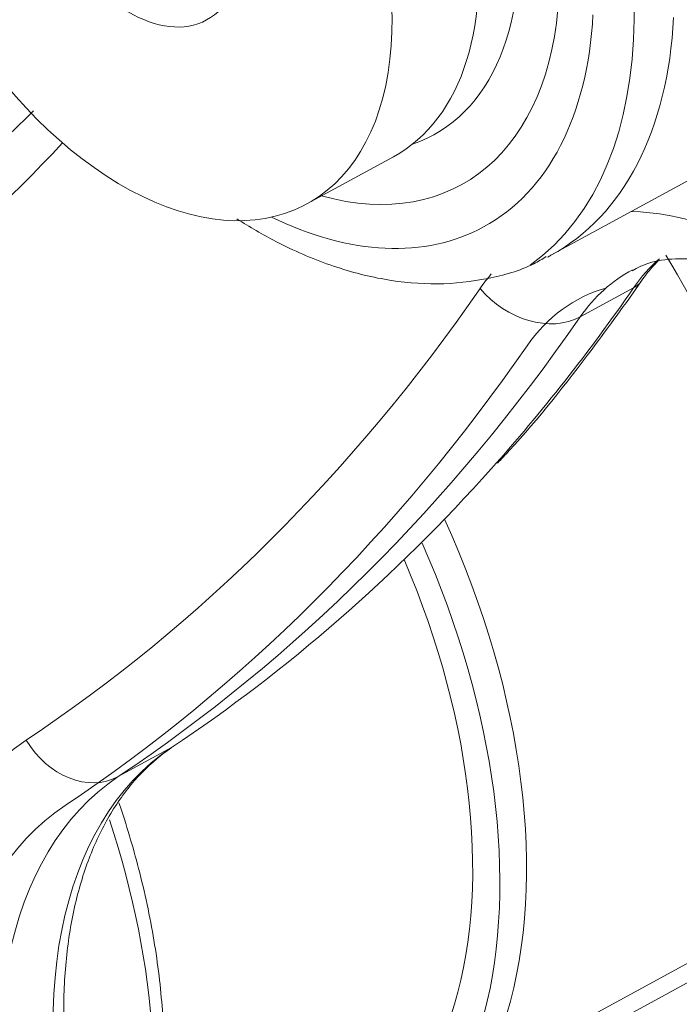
# Model space of a CAD drawing. Header units: millimetres. Extents: x -46 to 5160, y -5105 to -1541.
# Tile 97 of 104: x 5087.97 to 5093.51, y -4748.17 to -4739.9. Entities that reach past the tile are written whole.
import ezdxf

# ---------------------------------------------------------------- set-up
doc = ezdxf.new("R2010")
doc.units = ezdxf.units.MM
doc.header["$LTSCALE"] = 0.3175
doc.layers.add('1轮廓实线层', color=7, linetype='Continuous', lineweight=18)

# ---------------------------------------------------------------- blocks, each defined once
blk = doc.blocks.new('MR10C-1488-Z')
at = {"layer": '1轮廓实线层'}
for p, q in [((5973.4853, -5136.3052), (5976.3216, -5134.7602)), ((5971.4341, -5135.8738), (5972.1625, -5135.4771)), ((5974.1793, -5136.5784), (5973.7311, -5136.8226)), ((5969.8491, -5140.6838), (5970.2973, -5140.4397)), ((5975.2092, -5141.9365), (5971.1755, -5144.1337)), ((5975.231, -5142.088), (5971.4255, -5144.161))]:
    blk.add_line(p, q, dxfattribs=at)
for centre, major_axis, ratio, start_param, end_param in [((5971.0444, -5132.6244), (-2.1048, 3.8639), 0.60337, 3.21375, 6.212149), ((5971.0444, -5132.6244), (-1.4542, 2.6696), 0.60337, 3.037055, 6.38772), ((5969.9799, -5133.2042), (1.4542, -2.6696), 0.60337, 2.577492, 8.400834), ((5970.7083, -5132.8075), (1.4542, -2.6696), 0.60337, 6.283139, 8.400834), ((5971.0444, -5132.6244), (-1.6838, 3.0911), 0.60337, 2.613231, 3.918367), ((5971.0444, -5132.6244), (1.8752, -3.4424), 0.60337, 0, 0.776774), ((5971.3805, -5132.4413), (-2.1048, 3.8639), 0.60337, 3.14151, 3.918367), ((5950.7739, -5109.2296), (-15.537, 28.5228), 0.60337, 2.948247, 3.338877), ((5975.2402, -5139.4873), (-1.8369, 3.3722), 0.60337, 5.46151, 5.954049), ((5971.0444, -5132.6244), (1.8752, -3.4424), 0.60337, 5.581938, 6.283185), ((5971.3805, -5132.4413), (-2.1048, 3.8639), 0.60337, 3.129041, 3.14151), ((5971.8642, -5138.1957), (-2.5257, 4.6367), 0.60337, 4.215628, 4.792601), ((5976.1365, -5138.999), (1.5307, -2.8101), 0.60337, 3.272515, 3.436352), ((5975.2402, -5139.4873), (-1.8369, 3.3722), 0.60337, 0.232762, 0.294759), ((5975.6884, -5139.2432), (1.5307, -2.8101), 0.60337, 3.134042, 3.436352), ((5973.9835, -5136.3364), (-0.2631, 0.1822), 0.763069, 2.77499, 3.149036), ((5950.7739, -5109.2296), (17.2974, -31.7545), 0.60337, 0.053818, 0.294759), ((5973.3396, -5136.3384), (-0.5261, 0.3644), 0.763069, 1.204194, 2.77499), ((5951.6703, -5108.7413), (17.6035, -32.3165), 0.60337, 0.21215, 0.294759), ((5975.2402, -5139.4873), (1.5307, -2.8101), 0.60337, 3.00904, 3.43514), ((5951.2221, -5108.9854), (-17.6035, 32.3165), 0.60337, 3.19541, 3.436352), ((5950.7739, -5109.2296), (17.6035, -32.3165), 0.60337, 0.053932, 0.294864), ((5951.6703, -5108.7413), (17.6035, -32.3165), 0.60337, 0.053818, 0.21215), ((5969.5112, -5139.4775), (-2.5257, 4.6367), 0.60337, 3.679934, 4.592198), ((5969.2871, -5139.5995), (2.5257, -4.6367), 0.60337, 0.57187, 1.433845), ((5969.2871, -5139.5995), (2.3727, -4.3557), 0.60337, 0.512695, 1.415043), ((5971.8305, -5145.0625), (-2.6023, 4.7772), 0.60337, 0.053818, 2.34757), ((5972.7269, -5144.5742), (-2.2961, 4.2152), 0.60337, 0.053818, 2.34757), ((5969.5251, -5140.1325), (-0.3549, 0.5326), 0.796307, 1.499821, 3.070617), ((5972.2787, -5144.8184), (2.2961, -4.2152), 0.60337, 3.19541, 5.489163), ((5971.8305, -5145.0625), (2.2961, -4.2152), 0.60337, 3.19453, 5.490354), ((5966.3739, -5141.1865), (2.5257, -4.6367), 0.60337, 0.531042, 1.281856)]:
    blk.add_ellipse(centre, major_axis=major_axis, ratio=ratio, start_param=start_param, end_param=end_param, dxfattribs=at)
blk.add_ellipse((5969.9799, -5133.2042), major_axis=(-0.6123, 1.1241), ratio=0.60337, dxfattribs=at)
for points, knots in [([(5969.138, -5135.0917), (5969.1028, -5135.127), (5968.9207, -5135.3073), (5968.7326, -5135.4784), (5968.5776, -5135.6111)], [0, 0, 0, 0, 0.194259, 1, 1, 1, 1]), ([(5970.8468, -5135.9987), (5970.9547, -5136.0678), (5971.2137, -5136.218), (5971.6287, -5136.3987), (5972.085, -5136.5195), (5972.5317, -5136.5595), (5972.9535, -5136.5115), (5973.2609, -5136.4252), (5973.4123, -5136.3377), (5973.4463, -5136.3161)], [0, 0, 0, 0, 0.123434, 0.293251, 0.462583, 0.629903, 0.79351, 0.952656, 1, 1, 1, 1]), ([(5974.1699, -5136.4351), (5974.2116, -5136.4084), (5974.3187, -5136.3583), (5974.5173, -5136.327), (5974.7777, -5136.3405), (5975.0752, -5136.4161), (5975.3546, -5136.5394), (5975.5262, -5136.6391), (5975.5871, -5136.6772)], [0, 0, 0, 0, 0.146378, 0.340441, 0.521046, 0.713698, 0.899954, 1, 1, 1, 1]), ([(5974.2466, -5136.5186), (5974.274, -5136.4791), (5974.32, -5136.421), (5974.3687, -5136.3683), (5974.3873, -5136.3497)], [0, 0, 0, 0, 0.628962, 1, 1, 1, 1]), ([(5973.0355, -5138.051), (5973.069, -5138.0159), (5973.3503, -5137.7181), (5973.7525, -5137.2038), (5974.1112, -5136.714), (5974.2466, -5136.5186)], [0, 0, 0, 0, 0.075997, 0.64107, 1, 1, 1, 1]), ([(5972.6725, -5148.5049), (5972.5973, -5148.4601), (5972.3784, -5148.3213), (5972.0165, -5148.0497), (5971.5974, -5147.6679), (5971.1966, -5147.2333), (5970.8217, -5146.753), (5970.4793, -5146.2351), (5970.1754, -5145.6885), (5969.9153, -5145.1226), (5969.7036, -5144.5474), (5969.5436, -5143.9731), (5969.4378, -5143.4098), (5969.3874, -5142.8675), (5969.3924, -5142.3559), (5969.4515, -5141.8837), (5969.5622, -5141.4588), (5969.7212, -5141.0875), (5969.9249, -5140.774), (5970.1286, -5140.5642), (5970.2652, -5140.4619), (5970.3127, -5140.4303)], [0, 0, 0, 0, 0.028806, 0.08408, 0.139447, 0.194892, 0.250413, 0.305992, 0.361602, 0.417216, 0.472791, 0.528298, 0.583706, 0.638995, 0.694157, 0.749217, 0.804248, 0.859388, 0.914941, 0.971376, 1, 1, 1, 1]), ([(5970.0237, -5144.412), (5970.0418, -5144.3593), (5970.1081, -5144.1498), (5970.1929, -5143.7599), (5970.2417, -5143.2221), (5970.2303, -5142.6525), (5970.1593, -5142.0605), (5970.0341, -5141.4744), (5969.9183, -5141.0877), (5969.8559, -5140.9044)], [0, 0, 0, 0, 0.054449, 0.213166, 0.373113, 0.533632, 0.694231, 0.854695, 1, 1, 1, 1])]:
    blk.add_open_spline(points, degree=3, knots=knots, dxfattribs=at)

msp = doc.modelspace()

# ---------------------------------------------------------------- block references
msp.add_blockref('MR10C-1488-Z', (-881.05639, 394.42824))

doc.saveas('drawing.dxf')
